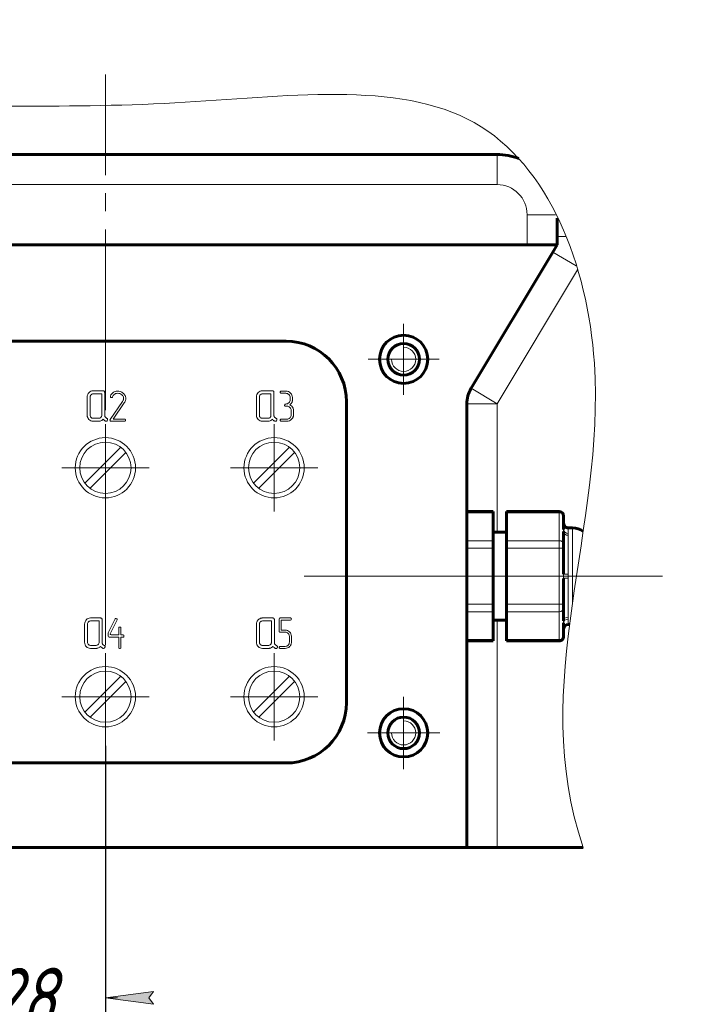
# Model space of a CAD drawing. Header units: millimetres. Extents: x 24 to 263, y -59 to 283.
# Tile 2 of 10: x 79 to 133, y -59 to 23. Entities that reach past the tile are written whole.
import ezdxf

# ---------------------------------------------------------------- set-up
doc = ezdxf.new("R2010")
doc.units = ezdxf.units.MM
for name, pattern in [('K5LT_AXLED', [19.5, 15, -1.5, 1.5, -1.5]), ('K5LT_BASIC', [0]), ('K5LT_THIN', [0]), ('K5LT_THIN_INCLUDED_TO_HATCHING', [0])]:
    doc.linetypes.add(name, pattern=pattern)
doc.layers.add('Системный слой', color=7, linetype='Continuous')
doc.styles.add('KDIMTEXTSTYLE', font='GOST_AU.SHX', dxfattribs={"width": 0.96, "oblique": 15, "height": 5})
doc.dimstyles.new('KDIMSTYLE (0.50)', dxfattribs={"dimtxt": 5, "dimasz": 1, "dimexe": 2, "dimexo": 0, "dimgap": 1, "dimtad": 1, "dimlfac": 2, "dimtxsty": 'KDIMTEXTSTYLE', "dimsah": 1, "dimcen": 0, "dimdle": 1, "dimadec": 0, "dimazin": 0, "dimtfac": 0.667, "dimtmove": 0, "dimatfit": 3, "dimfxl": 1, "dimtvp": 1, "dimtolj": 1, "dimtzin": 0, "dimarcsym": 0})

# ---------------------------------------------------------------- blocks, each defined once
blk = doc.blocks.new('U28')
at = {"layer": 'Системный слой', "color": 30, "linetype": 'K5LT_AXLED', "lineweight": 18, "true_color": 0xff8000}
for q in [(110.391, -33.625), (107.391, -36.625), (113.391, -36.625), (110.391, -39.625)]:
    blk.add_line((110.391, -36.625), q, dxfattribs=at)
blk = doc.blocks.new('U30')
at = {"layer": 'Системный слой', "color": 30, "linetype": 'K5LT_AXLED', "lineweight": 18, "true_color": 0xff8000}
for q in [(110.391, -2.69), (107.455, -5.625), (113.326, -5.625), (110.391, -8.561)]:
    blk.add_line((110.391, -5.625), q, dxfattribs=at)
blk = doc.blocks.new('KDIMARROW_01')
at = {"layer": 'Системный слой'}
blk.add_hatch(color=0, dxfattribs=at).paths.add_polyline_path([(0, 0), (-4, 0.527), (-3.6, 0), (-4, -0.527)])
at = {"layer": 'Системный слой', "color": 0, "linetype": 'K5LT_THIN', "lineweight": 18}
for p, q in [((-3.6, 0), (-4, 0.527)), ((-4, 0.527), (0, 0)), ((0, 0), (-4, -0.527)), ((-4, -0.527), (-3.6, 0)), ((0, 0), (-1, 0))]:
    blk.add_line(p, q, dxfattribs=at)
blk = doc.blocks.new('U34')
at = {"layer": 'Системный слой', "color": 7, "linetype": 'K5LT_THIN', "lineweight": 18}
for p, q in [((100.152, -8.315), (100.139, -8.352)), ((100.139, -8.352), (100.145, -8.386)), ((100.145, -8.386), (100.163, -8.417)), ((100.232, -8.263), (100.203, -8.267)), ((100.604, -8.263), (100.232, -8.263)), ((100.232, -8.442), (100.604, -8.442)), ((100.977, -8.799), (100.977, -8.977)), ((101.163, -9.072), (101.163, -8.799)), ((100.524, -9.387), (100.511, -9.424)), ((100.511, -9.424), (100.517, -9.458)), ((100.517, -9.458), (100.536, -9.488)), ((100.604, -9.335), (100.576, -9.339)), ((100.604, -9.513), (100.696, -9.513)), ((101.139, -9.157), (101.151, -9.108)), ((101.151, -9.108), (101.163, -9.072)), ((100.231, -10.585), (100.203, -10.589)), ((100.694, -10.585), (100.231, -10.585)), ((101.063, -9.87), (101.063, -10.228)), ((101.249, -10.228), (101.249, -9.87)), ((100.152, -10.637), (100.139, -10.674)), ((100.139, -10.674), (100.145, -10.708)), ((100.145, -10.708), (100.163, -10.738)), ((100.232, -10.763), (100.694, -10.763))]:
    blk.add_line(p, q, dxfattribs=at)
for centre, radius, start, end in [((100.271, -8.381), 0.136, 133.03338, 150.91919), ((100.22, -8.357), 0.0824, 226.18924, 250.03979), ((100.222, -8.329), 0.0651, 107.03088, 133.03338), ((100.232, -8.325), 0.117, 250.03979, 270), ((100.604, -8.858), 0.595, 68.02411, 90), ((100.604, -8.841), 0.399, 68.04227, 90), ((100.619, -8.804), 0.359, 44.8804, 68.04227), ((100.622, -8.815), 0.549, 45.12967, 68.02411), ((100.623, -8.8), 0.354, 22.47669, 44.8804), ((100.625, -8.799), 0.351, 0, 22.47669), ((100.623, -8.977), 0.354, 337.56472, 0), ((100.642, -8.795), 0.52, 22.44358, 45.12967), ((100.632, -8.799), 0.531, 0, 22.44358), ((100.643, -9.453), 0.137, 132.99673, 150.88973), ((100.592, -9.429), 0.0823, 226.18924, 250.06748), ((100.595, -9.401), 0.0653, 106.98651, 132.99673), ((100.604, -9.396), 0.118, 250.06748, 270), ((100.604, -8.938), 0.397, 270, 291.97684), ((100.696, -9.902), 0.388, 67.97958, 90), ((100.616, -8.967), 0.366, 291.97684, 314.87086), ((100.709, -9.869), 0.353, 44.86864, 67.97958), ((100.63, -8.98), 0.346, 314.87086, 337.56472), ((100.41, -8.76), 0.838, 310.70374, 320.13797), ((100.754, -9.82), 0.47, 41.74874, 64.49899), ((100.708, -9.87), 0.355, 22.42106, 44.86864), ((100.707, -9.87), 0.356, 0, 22.42106), ((100.679, -8.985), 0.487, 320.13797, 332.52256), ((100.666, -9.899), 0.589, 21.45041, 41.74874), ((100.812, -9.02), 0.355, 327.65698, 332.76581), ((100.894, -9.062), 0.263, 332.76581, 338.70584), ((100.74, -9.87), 0.509, 10.70427, 21.45041), ((100.736, -9.87), 0.513, 0, 10.70427), ((100.271, -10.703), 0.136, 133.19337, 151.00808), ((100.222, -10.65), 0.0645, 107.20004, 133.19337), ((100.694, -10.194), 0.391, 270, 292.01532), ((100.704, -10.22), 0.363, 292.01532, 314.87544), ((100.704, -10.208), 0.554, 292.28583, 315.08687), ((100.716, -10.231), 0.347, 314.87544, 337.59174), ((100.707, -10.228), 0.356, 337.59174, 0), ((100.724, -10.228), 0.526, 315.08687, 337.54661), ((100.723, -10.228), 0.526, 337.54661, 0), ((100.22, -10.68), 0.0816, 225.96022, 249.92831), ((100.232, -10.648), 0.116, 249.92831, 270), ((100.694, -10.184), 0.579, 270, 292.28583)]:
    blk.add_arc(centre, radius, start, end, dxfattribs=at)
blk = doc.blocks.new('U35')
at = {"layer": 'Системный слой', "color": 7, "linetype": 'K5LT_THIN', "lineweight": 18}
for p, q in [((86.448, -27.17), (85.882, -28.318)), ((86.614, -27.252), (86.048, -28.4)), ((86.548, -27.136), (86.58, -27.151)), ((85.875, -28.603), (85.875, -28.351)), ((86.747, -28.494), (86.116, -28.494)), ((86.747, -27.918), (86.747, -28.494)), ((86.821, -27.843), (86.857, -27.843)), ((86.933, -27.918), (86.933, -28.08)), ((86.933, -28.08), (86.933, -28.494)), ((87.108, -28.494), (86.933, -28.494)), ((87.183, -28.604), (87.183, -28.569)), ((86.747, -28.679), (85.95, -28.678)), ((86.747, -28.679), (86.747, -29.538)), ((87.108, -28.679), (86.933, -28.679)), ((86.933, -28.679), (86.933, -29.538)), ((86.822, -29.613), (86.858, -29.613))]:
    blk.add_line(p, q, dxfattribs=at)
for centre, start, end in [((86.515, -27.203), 63.7733, 153.7733), ((86.547, -27.219), 333.7733, 63.7733), ((85.95, -28.351), 153.7733, 180), ((86.116, -28.433), 153.7733, 174.59824), ((86.116, -28.419), 185.40176, 270), ((86.822, -27.918), 90.59282, 180), ((86.858, -27.918), 0, 90.59282), ((87.108, -28.569), 0, 90), ((85.95, -28.603), 180, 269.99267), ((87.108, -28.604), 269.99267, 0), ((86.822, -29.538), 180, 270), ((86.858, -29.538), 270, 0)]:
    blk.add_arc(centre, 0.075, start, end, dxfattribs=at)
blk = doc.blocks.new('U38')
at = {"layer": 'Системный слой', "color": 7, "linetype": 'K5LT_THIN', "lineweight": 18}
for p, q in [((85.641, -18.25), (85.641, -11)), ((86.916, -12.926), (83.941, -15.901)), ((84.365, -16.325), (87.34, -13.35)), ((89.266, -14.625), (82.016, -14.625))]:
    blk.add_line(p, q, dxfattribs=at)
blk.add_circle((85.641, -14.625), 2.125, dxfattribs=at)
blk = doc.blocks.new('U39')
at = {"layer": 'Системный слой', "color": 7, "linetype": 'K5LT_THIN', "lineweight": 18}
for p, q in [((85.641, -37.25), (85.641, -30)), ((86.916, -31.926), (83.941, -34.901)), ((84.365, -35.325), (87.34, -32.35)), ((89.266, -33.625), (82.016, -33.625))]:
    blk.add_line(p, q, dxfattribs=at)
blk.add_circle((85.641, -33.625), 2.125, dxfattribs=at)
blk = doc.blocks.new('U40')
at = {"layer": 'Системный слой', "color": 7, "linetype": 'K5LT_THIN', "lineweight": 18}
for p, q in [((99.641, -18.25), (99.641, -11)), ((100.916, -12.926), (97.941, -15.901)), ((98.365, -16.325), (101.34, -13.35)), ((103.266, -14.625), (96.016, -14.625))]:
    blk.add_line(p, q, dxfattribs=at)
blk.add_circle((99.641, -14.625), 2.125, dxfattribs=at)
blk = doc.blocks.new('U41')
at = {"layer": 'Системный слой', "color": 7, "linetype": 'K5LT_THIN', "lineweight": 18}
for p, q in [((99.641, -37.25), (99.641, -30)), ((100.916, -31.926), (97.941, -34.901)), ((98.365, -35.325), (101.34, -32.35)), ((103.266, -33.625), (96.016, -33.625))]:
    blk.add_line(p, q, dxfattribs=at)
blk.add_circle((99.641, -33.625), 2.125, dxfattribs=at)

msp = doc.modelspace()

# ---------------------------------------------------------------- linework, layer by layer
at = {"layer": 'Системный слой', "color": 30, "linetype": 'K5LT_AXLED', "lineweight": 18, "true_color": 0xff8000}
for p, q in [((85.6407, -48.8406), (85.6407, 18.022)), ((102.1407, -23.6254), (123.7892, -23.6254)), ((122.6407, -23.6254), (103.6407, -23.6254)), ((126.8637, -23.6255), (112.4922, -23.6255)), ((131.8637, -23.6255), (117.4922, -23.6255))]:
    msp.add_line(p, q, dxfattribs=at)
at = {"layer": 'Системный слой', "color": 5, "linetype": 'K5LT_BASIC', "lineweight": 60, "true_color": 0x0000ff}
for p, q in [((53.1407, 11.3746), (118.1407, 11.3746)), ((123.1407, 3.8746), (123.1407, 6.0887)), ((120.6407, 3.8746), (50.6407, 3.8746)), ((115.997, -8.0317), (122.7844, 3.2808)), ((123.1407, 3.8746), (120.6407, 3.8746)), ((122.7844, 3.2808), (123.1407, 3.8746)), ((100.6407, -4.1254), (70.6407, -4.1254)), ((105.6407, -9.1254), (105.6407, -34.1254)), ((115.6407, -46.1254), (115.6407, -9.3179)), ((115.6407, -18.2634), (117.8307, -18.2634)), ((117.8307, -18.3612), (117.8307, -18.2634)), ((117.8307, -20.6772), (117.8307, -18.3612)), ((118.9257, -18.2634), (123.3057, -18.2634)), ((118.9257, -18.3612), (118.9257, -18.2634)), ((118.9257, -20.6772), (118.9257, -18.3612)), ((123.6707, -18.6773), (123.6707, -18.6284)), ((123.6707, -19.7476), (123.6707, -18.6773)), ((124.0357, -19.6105), (124.4007, -19.6105)), ((117.8307, -19.9755), (118.9257, -19.9755)), ((123.6707, -20.9933), (123.6707, -19.923)), ((117.8307, -21.3094), (117.8307, -20.6772)), ((118.9257, -21.3094), (118.9257, -20.6772)), ((123.6707, -21.3094), (123.6707, -20.9933)), ((117.8307, -25.9415), (117.8307, -21.3094)), ((118.9257, -25.9415), (118.9257, -21.3094)), ((123.6707, -23.4501), (123.6707, -21.3094)), ((123.6707, -25.9415), (123.6707, -23.8008)), ((117.8307, -26.5737), (117.8307, -25.9415)), ((118.9257, -26.5737), (118.9257, -25.9415)), ((123.6707, -26.2576), (123.6707, -25.9415)), ((117.8307, -28.8897), (117.8307, -26.5737)), ((118.9257, -28.8897), (118.9257, -26.5737)), ((123.6707, -27.3279), (123.6707, -26.2576)), ((117.8307, -27.2755), (118.9257, -27.2755)), ((123.6707, -28.5736), (123.6707, -27.5033)), ((124.0357, -27.6405), (124.1585, -27.6405)), ((123.6707, -28.6225), (123.6707, -28.5736)), ((115.6407, -28.9875), (117.8307, -28.9875)), ((117.8307, -28.9875), (117.8307, -28.8897)), ((118.9257, -28.9875), (118.9257, -28.8897)), ((118.9257, -28.9875), (123.3057, -28.9875)), ((70.6407, -39.1254), (100.6407, -39.1254)), ((46.6652, -46.1254), (125.298, -46.1254)), ((118.1407, -46.1254), (115.6407, -46.1254))]:
    msp.add_line(p, q, dxfattribs=at)
at = {"layer": 'Системный слой', "color": 7, "linetype": 'K5LT_THIN', "lineweight": 18}
for p, q in [((118.1407, 8.8746), (118.1407, 11.3746)), ((53.1407, 8.8746), (118.1407, 8.8746)), ((120.6407, 3.8746), (120.6407, 6.3746)), ((120.6407, 6.3746), (123.0017, 6.3746)), ((123.8171, 4.567), (123.1407, 4.567)), ((124.7181, 2.1206), (122.7844, 3.2808)), ((124.8182, 1.8113), (118.1407, -9.3179)), ((118.1407, -9.3179), (115.997, -8.0317)), ((84.1307, -8.7459), (84.1307, -10.259)), ((84.3724, -8.7445), (84.3724, -10.2604)), ((85.46, -8.2415), (84.6141, -8.2415)), ((85.3392, -8.4918), (84.6141, -8.4918)), ((85.3392, -10.2604), (85.3392, -8.4918)), ((85.5501, -8.2724), (85.5405, -8.2639)), ((85.5809, -10.253), (85.5809, -8.3672)), ((86.0564, -8.6866), (86.0508, -8.7187)), ((98.1749, -8.7459), (98.1749, -10.259)), ((98.4166, -8.7445), (98.4166, -10.2604)), ((99.5042, -8.2415), (98.6583, -8.2415)), ((99.3834, -8.4918), (98.6583, -8.4918)), ((99.3834, -10.2604), (99.3834, -8.4918)), ((99.5943, -8.2724), (99.5847, -8.2639)), ((99.6251, -10.253), (99.6251, -8.3672)), ((87.0602, -9.1387), (86.0341, -10.624)), ((86.2863, -10.5848), (87.2113, -9.241)), ((87.0995, -9.069), (87.0602, -9.1387)), ((87.1275, -9.0065), (87.0995, -9.069)), ((118.1407, -9.3179), (115.6407, -9.3179)), ((118.1407, -19.9755), (118.1407, -9.3179)), ((84.6141, -10.5131), (85.0975, -10.5131)), ((87.2215, -10.5848), (86.2863, -10.5848)), ((98.6583, -10.5131), (99.1417, -10.5131)), ((84.6141, -10.7634), (85.0975, -10.7634)), ((85.6707, -10.7634), (85.7138, -10.7634)), ((85.7138, -10.7634), (85.7444, -10.7597)), ((85.7951, -10.7257), (85.8203, -10.6835)), ((86.0211, -10.6669), (86.0276, -10.7026)), ((86.0276, -10.7026), (86.047, -10.7348)), ((86.1119, -10.7634), (87.2215, -10.7634)), ((87.3143, -10.6741), (87.3141, -10.6688)), ((98.6583, -10.7634), (99.1417, -10.7634)), ((99.7149, -10.7634), (99.758, -10.7634)), ((99.758, -10.7634), (99.7886, -10.7597)), ((99.8393, -10.7257), (99.8645, -10.6835)), ((115.6407, -18.3612), (117.8307, -18.3612)), ((118.9257, -18.3612), (123.3057, -18.3612)), ((123.3057, -18.3612), (123.3057, -18.2634)), ((123.3057, -20.6772), (123.3057, -18.3612)), ((124.0357, -20.0708), (124.0357, -19.6105)), ((124.4007, -23.6255), (124.4007, -19.6105)), ((123.6707, -19.923), (123.6707, -19.7476)), ((124.0357, -20.2315), (124.0357, -20.0708)), ((124.0357, -23.4647), (124.0357, -20.2315)), ((115.6407, -20.6772), (117.8307, -20.6772)), ((118.9257, -20.6772), (123.3057, -20.6772)), ((123.3057, -21.3094), (123.3057, -20.6772)), ((115.6407, -21.3094), (117.8307, -21.3094)), ((118.9257, -21.3094), (123.3057, -21.3094)), ((123.3057, -21.3094), (123.6707, -21.3094)), ((123.3057, -25.9415), (123.3057, -21.3094)), ((118.1407, -23.6255), (118.1407, -23.6254)), ((123.6707, -23.8008), (123.6707, -23.4501)), ((124.0357, -23.6255), (124.0357, -23.4647)), ((124.0357, -23.7862), (124.0357, -23.6255)), ((124.4007, -25.8356), (124.4007, -23.6255)), ((124.0357, -27.0194), (124.0357, -23.7862)), ((115.6407, -25.9415), (117.8307, -25.9415)), ((118.9257, -25.9415), (123.3057, -25.9415)), ((123.3057, -26.5737), (123.3057, -25.9415)), ((123.3057, -25.9415), (123.6707, -25.9415)), ((115.6407, -26.5737), (117.8307, -26.5737)), ((118.9257, -26.5737), (123.3057, -26.5737)), ((123.3057, -28.8897), (123.3057, -26.5737)), ((83.914, -27.5955), (83.914, -29.1086)), ((84.1557, -27.5941), (84.1557, -29.11)), ((85.2433, -27.0911), (84.3974, -27.0911)), ((85.1225, -27.3414), (84.3974, -27.3414)), ((85.1225, -29.11), (85.1225, -27.3414)), ((85.3334, -27.122), (85.3238, -27.1135)), ((85.3642, -29.1026), (85.3642, -27.2169)), ((98.1812, -27.5849), (98.1812, -29.1193)), ((98.4278, -27.5846), (98.4278, -29.1195)), ((99.4156, -27.3377), (98.6747, -27.3377)), ((99.5387, -27.0911), (98.6749, -27.0911)), ((99.4156, -29.1195), (99.4156, -27.3377)), ((99.6315, -27.1221), (99.6217, -27.1137)), ((99.6621, -29.1195), (99.6621, -27.2146)), ((100.0781, -27.1187), (100.0626, -27.1754)), ((100.0626, -27.1754), (100.0626, -28.1891)), ((100.0838, -27.1121), (100.0781, -27.1187)), ((100.9906, -27.0911), (100.147, -27.0911)), ((100.2311, -27.2596), (100.9905, -27.2596)), ((100.2311, -28.1049), (100.2311, -27.2596)), ((100.9905, -27.2596), (101.0036, -27.2588)), ((101.0426, -27.114), (100.9906, -27.0911)), ((101.0036, -27.2588), (101.0519, -27.2335)), ((101.0474, -27.1187), (101.0426, -27.114)), ((101.0749, -27.1726), (101.0474, -27.1187)), ((101.0519, -27.2335), (101.0692, -27.205)), ((101.0692, -27.205), (101.0749, -27.1753)), ((101.0749, -27.1753), (101.0749, -27.1726)), ((118.1407, -46.1254), (118.1407, -27.2755)), ((123.6707, -27.5033), (123.6707, -27.3279)), ((124.0357, -27.1801), (124.0357, -27.0194)), ((124.0357, -27.6405), (124.0357, -27.1801)), ((100.0836, -28.2522), (100.0902, -28.2579)), ((100.0902, -28.2579), (100.147, -28.2734)), ((100.147, -28.2734), (100.5706, -28.2734)), ((100.5703, -28.1049), (100.2311, -28.1049)), ((100.5706, -28.2734), (100.5724, -28.2734)), ((100.8084, -28.3714), (100.8094, -28.3723)), ((100.9264, -28.2535), (100.9249, -28.252)), ((84.3974, -29.3627), (84.8808, -29.3627)), ((98.6747, -29.3665), (99.1686, -29.3665)), ((100.9065, -28.6092), (100.9065, -29.1071)), ((101.0749, -28.6092), (101.0749, -28.6076)), ((101.0749, -29.107), (101.0749, -28.6092)), ((115.6407, -28.8897), (117.8307, -28.8897)), ((118.9257, -28.8897), (123.3057, -28.8897)), ((123.3057, -28.9875), (123.3057, -28.8897)), ((84.3974, -29.613), (84.8808, -29.613)), ((85.4539, -29.613), (85.4971, -29.613)), ((85.4971, -29.613), (85.5276, -29.6093)), ((85.5784, -29.5754), (85.6036, -29.5332)), ((98.6749, -29.613), (99.1686, -29.613)), ((99.7559, -29.613), (99.8003, -29.6207)), ((99.8003, -29.6207), (99.8164, -29.6198)), ((99.8841, -29.5836), (99.91, -29.5423)), ((99.91, -29.5423), (99.9186, -29.4923)), ((100.0626, -29.5288), (100.0681, -29.5608)), ((100.0681, -29.5608), (100.0846, -29.5894)), ((100.1203, -29.4486), (100.0825, -29.4783)), ((100.147, -29.4446), (100.1203, -29.4486)), ((100.5706, -29.4446), (100.147, -29.4446)), ((100.147, -29.613), (100.5705, -29.613)), ((100.5705, -29.613), (100.5719, -29.613))]:
    msp.add_line(p, q, dxfattribs=at)
at = {"layer": 'Системный слой', "color": 5, "linetype": 'K5LT_BASIC', "lineweight": 60, "true_color": 0x0000ff}
for centre, radius in [((110.3907, -5.6254), 2), ((110.3907, -5.6254), 1.311), ((110.3907, -36.6254), 2), ((110.3907, -36.6254), 1.311)]:
    msp.add_circle(centre, radius, dxfattribs=at)
at = {"layer": 'Системный слой', "color": 7, "linetype": 'K5LT_THIN', "lineweight": 18}
for centre in [(85.6407, -14.6254), (99.6407, -14.6254), (85.6407, -33.6254), (99.6407, -33.6254)]:
    msp.add_circle(centre, 2.5, dxfattribs=at)
at = {"layer": 'Системный слой', "color": 5, "linetype": 'K5LT_BASIC', "lineweight": 60, "true_color": 0x0000ff}
for centre, radius, start, end in [((118.1407, 6.3746), 5, 68.895222, 90), ((100.6407, -9.1254), 5, 0, 90), ((118.1407, -9.3179), 2.5, 149.036243, 180), ((123.3057, -18.6284), 0.365, 0, 89.999971), ((124.0357, -19.2455), 0.365, 179.999971, 269.999971), ((124.4007, -21.0705), 1.46, 52.536124, 89.999971), ((124.0357, -28.0055), 0.365, 89.999971, 179.999971), ((123.3057, -28.6225), 0.365, 269.999971, 0), ((100.6407, -34.1254), 5, 270, 0)]:
    msp.add_arc(centre, radius, start, end, dxfattribs=at)
at = {"layer": 'Системный слой', "color": 7, "linetype": 'K5LT_THIN', "lineweight": 18}
for centre, radius, start, end in [((118.1407, 6.3746), 2.5, 0, 90), ((84.6153, -8.7459), 0.4846, 156.848726, 180), ((84.7062, -8.7848), 0.5835, 135.773996, 156.848726), ((84.6082, -8.6894), 0.4468, 112.693622, 135.773996), ((84.642, -8.7445), 0.2696, 157.934065, 180), ((84.6229, -8.7367), 0.249, 134.961001, 157.934065), ((84.6141, -8.7034), 0.4619, 90, 112.693622), ((84.6121, -8.7259), 0.2337, 112.354027, 134.961001), ((84.6141, -8.7308), 0.239, 90, 112.354027), ((85.46, -8.4234), 0.1819, 74.442998, 90), ((85.4836, -8.3389), 0.0941, 52.758564, 74.442998), ((85.4857, -8.3355), 0.0902, 17.969232, 44.393571), ((85.3877, -8.3672), 0.1932, 0, 17.969232), ((86.1382, -8.7187), 0.0874, 180, 201.678377), ((86.7628, -8.9408), 0.7508, 143.193705, 160.215158), ((86.1267, -8.7232), 0.075, 201.678377, 225.09776), ((86.1427, -8.7072), 0.0977, 225.09776, 248.332842), ((86.148, -8.6938), 0.1121, 248.332842, 270), ((86.1074, -8.5656), 0.2438, 279.597056, 287.117533), ((86.6004, -8.8192), 0.5479, 123.241887, 143.193705), ((86.1421, -8.6783), 0.1258, 287.117533, 297.592657), ((86.1443, -8.7152), 0.0933, 306.906518, 340.275829), ((86.9053, -9.0259), 0.7288, 147.506404, 157.475589), ((86.6522, -8.8646), 0.4287, 134.496076, 147.506404), ((86.6086, -8.824), 0.5564, 106.041998, 123.678791), ((86.6259, -8.8379), 0.3911, 111.273559, 134.496076), ((86.6404, -8.9347), 0.6716, 90, 106.041998), ((86.6527, -8.9068), 0.4651, 90, 111.273559), ((86.6404, -8.9878), 0.7247, 69.833522, 90), ((86.6527, -8.9695), 0.5278, 69.744417, 90), ((86.6505, -8.9755), 0.5343, 49.61342, 69.744417), ((86.6256, -9.0283), 0.7678, 50.246722, 69.833522), ((86.6641, -8.9763), 0.5261, 44.757291, 50.7964), ((86.7332, -8.9078), 0.4288, 38.067538, 44.757291), ((86.7794, -8.8716), 0.3702, 18.93062, 38.067538), ((86.6844, -8.9539), 0.673, 29.209261, 50.046366), ((86.7404, -8.8716), 0.41, 340.789063, 345.542815), ((86.7718, -8.8742), 0.3782, 0, 18.93062), ((86.7531, -8.8749), 0.3969, 345.542815, 350.374369), ((86.7539, -8.875), 0.396, 350.374369, 355.21622), ((86.7443, -8.8742), 0.4057, 355.21622, 0), ((86.8326, -8.871), 0.5032, 5.066327, 29.209261), ((86.7881, -8.8751), 0.5481, 341.574494, 350.736176), ((86.8, -8.877), 0.5361, 350.736176, 0), ((86.779, -8.8758), 0.5571, 2.502134, 5.066327), ((86.751, -8.877), 0.585, 0, 2.502134), ((98.6595, -8.7459), 0.4846, 156.848726, 180), ((98.7504, -8.7848), 0.5835, 135.773996, 156.848726), ((98.6524, -8.6894), 0.4468, 112.693622, 135.773996), ((98.6862, -8.7445), 0.2696, 157.934065, 180), ((98.6671, -8.7367), 0.249, 134.961001, 157.934065), ((98.6583, -8.7034), 0.4619, 90, 112.693622), ((98.6563, -8.7259), 0.2337, 112.354027, 134.961001), ((98.6583, -8.7308), 0.239, 90, 112.354027), ((99.5042, -8.4234), 0.1819, 74.442998, 90), ((99.5278, -8.3389), 0.0941, 52.758564, 74.442998), ((99.5298, -8.3355), 0.0902, 17.969232, 44.393571), ((99.4319, -8.3672), 0.1932, 0, 17.969232), ((86.1128, -8.5459), 1.3, 327.674631, 333.326068), ((86.7286, -8.8553), 0.6108, 333.326068, 341.574494), ((84.6688, -10.259), 0.5381, 180, 202.058013), ((84.6299, -10.2747), 0.4962, 202.058013, 225.041573), ((84.6421, -10.2604), 0.2697, 180, 201.973823), ((84.6227, -10.2683), 0.2488, 201.973823, 224.867398), ((84.6123, -10.2786), 0.2341, 224.867398, 247.546425), ((84.6141, -10.2743), 0.2388, 247.546425, 270), ((85.0975, -10.2741), 0.239, 270, 292.354011), ((85.0995, -10.279), 0.2337, 292.354011, 314.961009), ((85.0887, -10.2682), 0.249, 314.961009, 337.934068), ((85.0696, -10.2604), 0.2696, 337.934068, 0), ((85.0802, -10.2719), 0.4997, 301.170733, 319.480228), ((86.905, -9.331), 1.9208, 221.212213, 224.558522), ((85.8526, -10.253), 0.2717, 180, 187.894745), ((85.9028, -10.2461), 0.3224, 187.894745, 195.142242), ((85.9404, -10.2359), 0.3614, 195.142242, 201.618866), ((86.0406, -10.1962), 0.4692, 201.618866, 207.302457), ((85.8097, -10.2964), 0.2186, 211.72296, 229.107125), ((85.9489, -10.1357), 0.4312, 229.107125, 241.459912), ((85.6892, -10.6674), 0.162, 53.897009, 70.657878), ((85.724, -10.6196), 0.1029, 32.820162, 53.897009), ((85.7231, -10.6202), 0.104, 14.839362, 32.820162), ((85.6764, -10.6326), 0.1523, 0, 14.839362), ((87.2215, -10.6591), 0.0743, 65.391412, 90), ((87.204, -10.6974), 0.1164, 45.787625, 65.391412), ((87.2059, -10.6955), 0.1137, 27.802405, 45.787625), ((98.713, -10.259), 0.5381, 180, 202.058013), ((98.6741, -10.2747), 0.4962, 202.058013, 225.041573), ((98.6863, -10.2604), 0.2697, 180, 201.973823), ((98.6669, -10.2683), 0.2488, 201.973823, 224.867398), ((98.6565, -10.2786), 0.2341, 224.867398, 247.546425), ((98.6583, -10.2743), 0.2388, 247.546425, 270), ((99.1417, -10.2741), 0.239, 270, 292.354011), ((99.1437, -10.279), 0.2337, 292.354011, 314.961009), ((99.1329, -10.2682), 0.249, 314.961009, 337.934068), ((99.1138, -10.2604), 0.2696, 337.934068, 0), ((99.1244, -10.2719), 0.4997, 301.170733, 319.480228), ((100.9492, -9.331), 1.9208, 221.212213, 224.558522), ((99.8968, -10.253), 0.2717, 180, 187.894745), ((99.947, -10.2461), 0.3224, 187.894745, 195.142242), ((99.9846, -10.2359), 0.3614, 195.142242, 201.618866), ((100.0848, -10.1962), 0.4692, 201.618866, 207.302457), ((99.8539, -10.2964), 0.2186, 211.72296, 229.107125), ((99.9931, -10.1357), 0.4312, 229.107125, 241.459912), ((99.7334, -10.6674), 0.162, 53.897009, 70.657878), ((99.7682, -10.6196), 0.1029, 32.820162, 53.897009), ((99.7673, -10.6202), 0.104, 14.839362, 32.820162), ((99.7206, -10.6326), 0.1523, 0, 14.839362), ((84.6098, -10.2949), 0.4677, 225.041573, 247.656264), ((84.6141, -10.2845), 0.479, 247.656264, 270), ((85.0975, -10.2089), 0.5545, 270, 275.557873), ((85.1045, -10.281), 0.482, 275.557873, 281.519108), ((85.114, -10.3278), 0.4343, 281.519108, 301.170733), ((85.6018, -10.6143), 0.0918, 224.558522, 239.905228), ((85.8628, -10.3444), 0.4651, 228.690928, 238.763515), ((85.7252, -10.5712), 0.1998, 238.763515, 254.156946), ((85.7212, -10.6705), 0.0922, 284.579393, 303.804184), ((85.7198, -10.6685), 0.0946, 303.804184, 322.776553), ((85.6941, -10.6381), 0.1342, 340.190895, 350.652234), ((85.6607, -10.6326), 0.168, 350.652234, 0), ((86.0935, -10.6655), 0.0724, 144.997676, 181.064187), ((86.1324, -10.6406), 0.1271, 227.803694, 246.203289), ((86.1119, -10.687), 0.0764, 246.203289, 270), ((87.2215, -10.6551), 0.1083, 270, 290.827311), ((87.2341, -10.6881), 0.073, 290.827311, 316.278349), ((87.211, -10.666), 0.1049, 316.278349, 336.931036), ((87.2465, -10.674), 0.0677, 4.433736, 27.802405), ((87.2299, -10.6741), 0.0843, 336.931036, 0), ((98.654, -10.2949), 0.4677, 225.041573, 247.656264), ((98.6583, -10.2845), 0.479, 247.656264, 270), ((99.1417, -10.2089), 0.5545, 270, 275.557873), ((99.1487, -10.281), 0.482, 275.557873, 281.519108), ((99.1582, -10.3278), 0.4343, 281.519108, 301.170733), ((99.646, -10.6143), 0.0918, 224.558522, 239.905228), ((99.9069, -10.3444), 0.4651, 228.690928, 238.763515), ((99.7694, -10.5712), 0.1998, 238.763515, 254.156946), ((99.7654, -10.6705), 0.0922, 284.579393, 303.804184), ((99.764, -10.6685), 0.0946, 303.804184, 322.776553), ((99.7383, -10.6381), 0.1342, 340.190895, 350.652234), ((99.7049, -10.6326), 0.168, 350.652234, 0), ((84.3986, -27.5955), 0.4846, 156.848726, 180), ((84.4895, -27.6344), 0.5835, 135.773996, 156.848726), ((84.3915, -27.5391), 0.4468, 112.693622, 135.773996), ((84.4253, -27.5941), 0.2696, 157.934065, 180), ((84.4062, -27.5864), 0.249, 134.961001, 157.934065), ((84.3974, -27.553), 0.4619, 90, 112.693622), ((84.3954, -27.5756), 0.2337, 112.354027, 134.961001), ((84.3974, -27.5804), 0.239, 90, 112.354027), ((85.2433, -27.273), 0.1819, 74.442998, 90), ((85.2668, -27.1885), 0.0941, 52.758564, 74.442998), ((85.2689, -27.1851), 0.0902, 17.969232, 44.393571), ((85.1709, -27.2169), 0.1932, 0, 17.969232), ((98.6525, -27.5849), 0.4712, 168.885696, 180), ((98.6431, -27.583), 0.4617, 157.656887, 168.885696), ((98.6725, -27.5951), 0.4935, 147.125523, 157.656887), ((98.7909, -27.6716), 0.6344, 137.840019, 147.125523), ((98.684, -27.5794), 0.4933, 118.983812, 137.443024), ((98.709, -27.5846), 0.2812, 169.561429, 180), ((98.6608, -27.5757), 0.2321, 158.069009, 169.561429), ((98.661, -27.538), 0.446, 99.561611, 118.983812), ((98.6564, -27.574), 0.2275, 146.349809, 158.069009), ((98.6811, -27.5904), 0.2571, 135.328944, 146.349809), ((98.6722, -27.5856), 0.2474, 112.186082, 134.678006), ((98.6747, -27.5918), 0.2542, 90, 112.186082), ((98.6697, -27.5897), 0.4984, 94.637784, 99.561611), ((98.6749, -27.6529), 0.5618, 90, 94.637784), ((99.5387, -27.2835), 0.1924, 74.771618, 90), ((99.5639, -27.191), 0.0965, 53.203609, 74.771618), ((99.5683, -27.1849), 0.089, 18.368678, 44.839751), ((99.479, -27.2146), 0.1831, 0, 18.368678), ((100.1267, -27.1552), 0.0608, 108.369752, 134.840963), ((100.147, -27.2162), 0.1251, 90, 108.369752), ((100.1876, -28.1891), 0.125, 180, 198.378574), ((100.1267, -28.2093), 0.0608, 198.378574, 224.850909), ((100.5703, -28.6031), 0.4982, 67.473764, 90), ((100.5709, -28.6121), 0.3387, 67.448506, 89.73942), ((100.5736, -28.6057), 0.3317, 44.92296, 67.448506), ((100.5662, -28.613), 0.5089, 45.188689, 67.473764), ((100.5751, -28.6057), 0.3307, 22.289831, 44.891339), ((100.5666, -28.6092), 0.3399, 0, 22.289831), ((100.5662, -28.6142), 0.5098, 22.753969, 45.046185), ((100.5786, -28.609), 0.4963, 0.158054, 22.753969), ((84.4521, -29.1086), 0.5381, 180, 202.058013), ((84.4132, -29.1243), 0.4962, 202.058013, 225.041573), ((84.4254, -29.11), 0.2697, 180, 201.973823), ((84.4059, -29.1179), 0.2488, 201.973823, 224.867398), ((84.3956, -29.1282), 0.2341, 224.867398, 247.546425), ((84.3974, -29.1239), 0.2388, 247.546425, 270), ((84.8808, -29.1237), 0.239, 270, 292.354011), ((84.8828, -29.1286), 0.2337, 292.354011, 314.961009), ((84.872, -29.1178), 0.249, 314.961009, 337.934068), ((84.8529, -29.11), 0.2696, 337.934068, 0), ((85.6359, -29.1026), 0.2717, 180, 187.894745), ((85.686, -29.0957), 0.3224, 187.894745, 195.142242), ((85.7237, -29.0855), 0.3614, 195.142242, 201.618866), ((85.8239, -29.0458), 0.4692, 201.618866, 207.302457), ((85.5929, -29.1461), 0.2186, 211.72296, 229.107125), ((85.7322, -28.9853), 0.4312, 229.107125, 241.459912), ((85.4725, -29.517), 0.162, 53.897009, 70.657878), ((85.5073, -29.4692), 0.1029, 32.820162, 53.897009), ((85.5063, -29.4698), 0.104, 14.839362, 32.820162), ((98.7386, -29.1193), 0.5573, 180, 190.53146), ((98.6476, -29.1362), 0.4648, 190.53146, 202.067356), ((98.6415, -29.1387), 0.4582, 202.067356, 213.761284), ((98.6958, -29.1023), 0.5236, 213.761284, 224.698366), ((98.7102, -29.1195), 0.2824, 180, 190.397841), ((98.6652, -29.1278), 0.2367, 190.397841, 201.758539), ((98.6622, -29.129), 0.2334, 201.758539, 213.271538), ((98.6891, -29.1113), 0.2656, 213.271538, 224.062059), ((98.6702, -29.1184), 0.2472, 225.937941, 248.241461), ((98.6747, -29.1069), 0.2596, 248.241461, 270), ((99.1686, -29.1093), 0.2572, 270, 291.930991), ((99.1753, -29.1257), 0.2394, 291.930991, 314.671056), ((99.1536, -29.1082), 0.2671, 315.321994, 326.160881), ((99.1835, -29.1282), 0.2312, 326.160881, 337.813918), ((99.1818, -29.1275), 0.233, 337.813918, 349.381207), ((99.1392, -29.1195), 0.2764, 349.381207, 0), ((99.9156, -29.1195), 0.2534, 180, 188.316491), ((99.9641, -29.1124), 0.3025, 188.316491, 195.92794), ((100.0013, -29.1018), 0.3412, 195.92794, 202.690141), ((100.1012, -29.06), 0.4495, 202.690141, 208.580989), ((99.8876, -29.1571), 0.216, 213.084068, 230.623525), ((100.0353, -28.977), 0.449, 230.623525, 242.765594), ((99.7755, -29.5392), 0.1718, 55.276741, 71.546516), ((99.8149, -29.4823), 0.1026, 34.175449, 55.276741), ((100.5758, -29.1124), 0.3311, 292.081147, 314.625893), ((100.5498, -29.0927), 0.3634, 315.361401, 326.217894), ((100.5896, -29.1193), 0.3156, 326.217894, 337.869804), ((100.5868, -29.1181), 0.3187, 337.869804, 349.4157), ((100.5275, -29.1071), 0.379, 349.4157, 0), ((100.5257, -29.0676), 0.564, 315.275551, 325.867549), ((100.6007, -29.1185), 0.4733, 325.867549, 337.432991), ((100.6052, -29.1203), 0.4684, 337.432991, 349.113288), ((100.5359, -29.107), 0.539, 349.113288, 0), ((84.3931, -29.1445), 0.4677, 225.041573, 247.656264), ((84.3974, -29.1341), 0.479, 247.656264, 270), ((84.8808, -29.0585), 0.5545, 270, 275.557873), ((84.8878, -29.1306), 0.482, 275.557873, 281.519108), ((84.8973, -29.1774), 0.4343, 281.519108, 301.170733), ((84.8635, -29.1215), 0.4997, 301.170733, 319.480228), ((86.6883, -28.1806), 1.9208, 221.212213, 224.558522), ((85.3851, -29.4639), 0.0918, 224.558522, 239.905228), ((85.646, -29.194), 0.4651, 228.690928, 238.763515), ((85.5085, -29.4208), 0.1998, 238.763515, 254.156946), ((85.5044, -29.5202), 0.0922, 284.579393, 303.804184), ((85.5031, -29.5181), 0.0946, 303.804184, 322.776553), ((85.4773, -29.4877), 0.1342, 340.190895, 350.652234), ((85.4596, -29.4822), 0.1523, 0, 14.839362), ((85.444, -29.4822), 0.168, 350.652234, 0), ((98.6656, -29.1251), 0.4862, 225.296871, 247.928568), ((98.6749, -29.1022), 0.5108, 247.928568, 270), ((99.1686, -29.0282), 0.5848, 270, 275.159762), ((99.1754, -29.1033), 0.5095, 275.159762, 280.688127), ((99.1856, -29.1572), 0.4545, 280.688127, 300.151689), ((99.161, -29.1149), 0.5035, 300.151689, 318.636156), ((100.96, -28.1533), 1.9223, 222.326487, 225.696382), ((99.6833, -29.4614), 0.0944, 225.696382, 240.945406), ((99.945, -29.1809), 0.4757, 229.734908, 239.715482), ((99.8114, -29.4095), 0.2109, 239.715482, 254.727755), ((99.8043, -29.5126), 0.1079, 276.44145, 298.095711), ((99.811, -29.5252), 0.0936, 298.095711, 321.371798), ((99.8169, -29.481), 0.1002, 15.583777, 34.175449), ((99.7764, -29.4923), 0.1423, 0, 15.583777), ((100.1737, -29.5433), 0.112, 144.465, 172.532132), ((100.1373, -29.5366), 0.0746, 225.02904, 249.290015), ((100.147, -29.511), 0.102, 249.290015, 270), ((100.5706, -29.0996), 0.345, 270, 292.081147), ((100.5707, -29.1164), 0.4967, 270.145254, 292.739713), ((100.5655, -29.104), 0.51, 292.739713, 315.032321)]:
    msp.add_arc(centre, radius, start, end, dxfattribs=at)
at = {"layer": 'Системный слой', "color": 7, "linetype": 'K5LT_THIN_INCLUDED_TO_HATCHING', "lineweight": 18}
for centre in [(110.3907, -5.6254), (110.3907, -36.6254)]:
    msp.add_arc(centre, 1, 180, 90, dxfattribs=at)
at = {"layer": 'Системный слой', "color": 7, "linetype": 'K5LT_THIN', "lineweight": 18}
for centre, major_axis, ratio, start_param, end_param in [((123.3057, -18.6773), (-0.365, 0), 0.8660254, 3.1415927, 4.712389), ((124.0357, -19.7476), (-0.365, 0), 0.8853469, 0, 1.5707963), ((124.0357, -19.923), (-0.365, 0), 0.8453155, 0, 1.5707963), ((123.3057, -20.9933), (-0.365, 0), 0.8660254, 3.1415927, 4.712389), ((124.0357, -23.4501), (-0.365, 0), 0.0400314, 0, 1.5707963), ((124.0357, -23.8008), (-0.365, 0), 0.0400314, 4.712389, 6.2831853), ((123.3057, -26.2576), (0.365, 0), 0.8660254, 4.712389, 6.2831853), ((124.0357, -27.3279), (-0.365, 0), 0.8453155, 4.712389, 6.2831853), ((124.0357, -27.5033), (-0.365, 0), 0.8853469, 4.712389, 6.2831853), ((123.3057, -28.5736), (0.365, 0), 0.8660254, 4.712389, 6.2831853)]:
    msp.add_ellipse(centre, major_axis=major_axis, ratio=ratio, start_param=start_param, end_param=end_param, dxfattribs=at)
at = {"layer": 'Системный слой', "color": 7, "linetype": 'K5LT_THIN_INCLUDED_TO_HATCHING', "lineweight": 18}
msp.add_open_spline([(46.6652, -46.1254), (40.8939, -40.2332), (40.8907, 12.6633), (63.8157, 16.0056), (90.677, 14.7082), (119.2633, 18.9424), (131.0127, -11.8253), (120.652, -32.6394), (125.298, -46.1254)], degree=3, knots=[0, 0, 0, 0, 2.1752994, 3.2169903, 4.2800277, 5.2987988, 6.3062202, 8, 8, 8, 8], dxfattribs=at)

# ---------------------------------------------------------------- block references
at = {"layer": 'Системный слой'}
for name in ['U30', 'U34', 'U38', 'U40', 'U35', 'U39', 'U41', 'U28']:
    msp.add_blockref(name, (0, 0), dxfattribs=at)

# ---------------------------------------------------------------- dimensions: what is measured, and where the dimension line sits
at = {"layer": 'Системный слой', "color": 7}
msp.add_linear_dim(base=(71.6407, -58.6254), p1=(85.6407, -37.712), p2=(71.6407, -38.1254), location=(78.6407, -58.6254), dimstyle='KDIMSTYLE (0.50)', override={"dimexo": 0, "dimpost": '\\H5.0;\\W0.965;\\Q15;<>', "dimblk1": 'KDIMARROW_01', "dimblk2": 'KDIMARROW_01', "dimse1": 0, "dimse2": 0, "dimclrt": 7, "dimtolj": 1}, dxfattribs=at).render()

doc.saveas('drawing.dxf')
